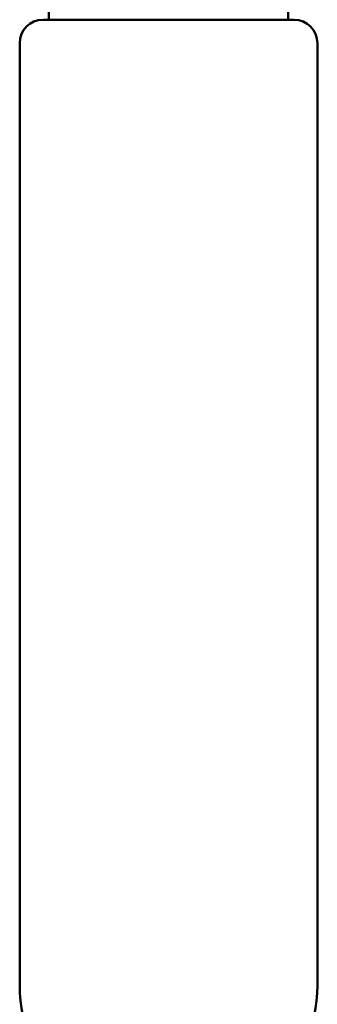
# Model space of a CAD drawing. Header units: inches. Extents: x 1 to 203, y 4 to 128.
# Tile 12 of 47: x 91.483 to 92.248, y 68.985 to 71.511. Entities that reach past the tile are written whole.
import ezdxf

# ---------------------------------------------------------------- set-up
doc = ezdxf.new("R2010")
doc.units = ezdxf.units.IN
doc.header["$LTSCALE"] = 6
doc.header["$MEASUREMENT"] = 0
doc.layers.add('Visible (ANSI)', color=7, linetype='Continuous', lineweight=50)

msp = doc.modelspace()

# ---------------------------------------------------------------- linework, layer by layer
at = {"layer": 'Visible (ANSI)'}
for p, q in [((91.5578, 71.5108), (91.5578, 71.5794)), ((92.1728, 71.5108), (92.1728, 71.5794)), ((91.5428, 71.5108), (92.1878, 71.5108)), ((91.4828, 69.0326), (91.4828, 71.4508)), ((92.2478, 71.4508), (92.2478, 69.0326))]:
    msp.add_line(p, q, dxfattribs=at)
for centre, radius, start, end in [((91.5428, 71.4508), 0.06, 90, 180), ((92.1878, 71.4508), 0.06, 0, 90), ((91.8653, 69.0326), 0.3825, 180, 0)]:
    msp.add_arc(centre, radius, start, end, dxfattribs=at)

doc.saveas('drawing.dxf')
